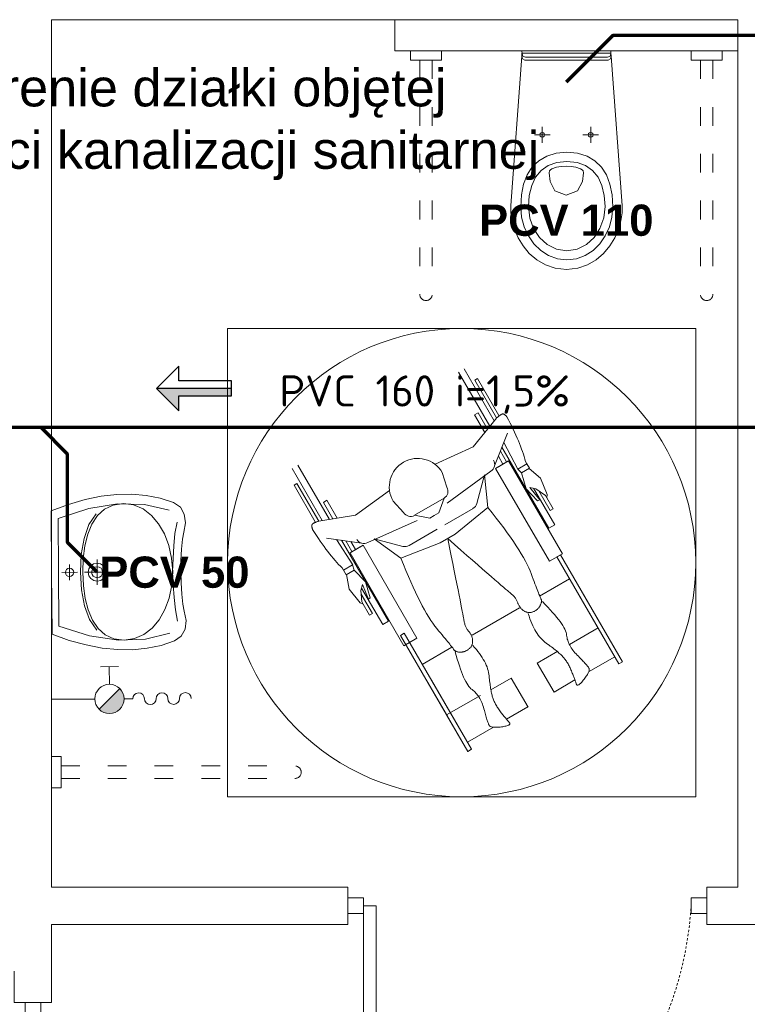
# Model space of a CAD drawing. Header units: millimetres. Extents: x -6697 to 21546, y -3389 to 18959.
# Tile 105 of 153: x 2732 to 2966, y 9508 to 9824. Entities that reach past the tile are written whole.
import ezdxf
from ezdxf import colors
from ezdxf.entities.mleader import LeaderData, LeaderLine
from ezdxf.math import Vec2, Vec3

# ---------------------------------------------------------------- set-up
doc = ezdxf.new("R2010")
doc.units = ezdxf.units.MM
doc.linetypes.add('ACAD_ISO03W100', pattern=[30, 12, -18])
doc.linetypes.add('JIS_02_0.7', pattern=[1.35, 0.75, -0.6])
for name, color, linetype, lineweight, true_color in [('2DS_PLS_KAN', 7, 'Continuous', 70, 0xa50000), ('sanitarka', 7, 'Continuous', 5, 0x666666), ('wyposazenie sanitarne', 7, 'Continuous', 5, 0x999999), ('wyposażenie', 7, 'Continuous', 5, 0x999999)]:
    doc.layers.add(name, color=color, linetype=linetype, lineweight=lineweight, true_color=true_color)
doc.layers.add('JK-linie pomocnicze', color=40, linetype='Continuous', true_color=0xffbf00)
for name, color, linetype in [('JK-opis', 131, 'Continuous'), ('opisy', 7, 'Continuous'), ('opisy w tabelce', 131, 'Continuous')]:
    doc.layers.add(name, color=color, linetype=linetype)
doc.layers.add('sciany_wew', color=7, linetype='Continuous', lineweight=18)
doc.layers.add('stolarka_mysz_drzwi', color=7, linetype='Continuous', lineweight=5)
doc.styles.add('Arial', font='arial.ttf')
doc.styles.add('ISO', font='isocpeur.ttf')
doc.styles.get("Standard").update_dxf_attribs({"font": 'arial.ttf'})

# ---------------------------------------------------------------- blocks, each defined once
blk = doc.blocks.new('B_063500_R')
for points in [[(0, 0), (14.22, 0), (14.2, -0.93), (13.94, -1.69), (13.08, -2), (0, -2), (-13.17, -2), (-14.02, -1.69), (-14.28, -0.93), (-14.3, 0)], [(14.22, -0.7), (14.26, -1.68), (14.09, -2.56), (13.29, -2.93), (0.05, -2.93), (-13.37, -2.93), (-14.17, -2.56), (-14.34, -1.68), (-14.3, -0.7)], [(-7.8, -27.68), (-8.18, -27.57), (-8.45, -27.29), (-8.55, -26.9), (-8.45, -26.51), (-8.18, -26.23), (-7.8, -26.12), (-7.41, -26.23), (-7.14, -26.51), (-7.04, -26.9), (-7.14, -27.29), (-7.41, -27.57)], [(7.71, -27.68), (7.33, -27.57), (7.06, -27.29), (6.95, -26.9), (7.06, -26.51), (7.33, -26.23), (7.71, -26.12), (8.09, -26.23), (8.36, -26.51), (8.47, -26.9), (8.36, -27.29), (8.09, -27.57)]]:
    blk.add_lwpolyline(points, close=True)
for points in [[(-17.9, -49.52), (-14.34, -1.74)], [(14.25, -1.74), (17.82, -49.52)], [(-14.91, -49.95), (-14.68, -46.14), (-13.99, -42.73), (-12.84, -39.75), (-11.23, -37.23), (-9.16, -35.21), (-6.63, -33.73), (-3.63, -32.82), (-0.18, -32.51)], [(-0.18, -32.51), (3.27, -32.82), (6.27, -33.72), (8.82, -35.19), (10.91, -37.19), (12.53, -39.7), (13.7, -42.69), (14.4, -46.11), (14.64, -49.95)], [(-12.4, -49.91), (-12.15, -46.33), (-11.4, -43.18), (-10.15, -40.5), (-8.41, -38.35), (-6.16, -36.76), (-3.42, -35.78), (-0.18, -35.44)], [(-4.57, -37.85), (-5.06, -38.11), (-5.38, -38.46), (-5.49, -39.08), (-5.17, -41.88), (-3.63, -44.85), (0.03, -46.24), (3.7, -44.85), (5.23, -41.88), (5.55, -39.08), (5.44, -38.46), (5.12, -38.11), (4.63, -37.85), (3.15, -37.31), (1.62, -37.03), (0.03, -36.97)], [(0.03, -36.97), (-1.55, -37.03), (-3.09, -37.31), (-4.57, -37.85)], [(-0.18, -35.44), (3.07, -35.77), (5.82, -36.75), (8.09, -38.33), (9.85, -40.47), (11.11, -43.14), (11.87, -46.3), (12.12, -49.91)], [(-0.04, -70.02), (-3.64, -69.65), (-6.82, -68.59), (-9.59, -66.98), (-11.96, -64.92), (-13.93, -62.52), (-15.5, -59.9), (-16.68, -57.18), (-17.47, -54.47), (-17.87, -51.87), (-17.9, -49.52)], [(-0.18, -67.02), (-3.24, -66.65), (-6.04, -65.61), (-8.55, -63.97), (-10.71, -61.83), (-12.47, -59.28), (-13.8, -56.38), (-14.62, -53.25), (-14.91, -49.95)], [(-0.18, -64.09), (-3.51, -63.55), (-6.45, -62.06), (-8.91, -59.78), (-10.79, -56.89), (-11.98, -53.54), (-12.4, -49.91)], [(12.12, -49.91), (11.7, -53.57), (10.49, -56.92), (8.6, -59.81), (6.12, -62.08), (3.16, -63.56), (-0.18, -64.09)], [(14.64, -49.95), (14.35, -53.27), (13.51, -56.42), (12.17, -59.32), (10.39, -61.87), (8.21, -64), (5.69, -65.62), (2.87, -66.66), (-0.18, -67.02)], [(17.82, -49.52), (17.79, -51.87), (17.38, -54.47), (16.59, -57.18), (15.41, -59.9), (13.84, -62.52), (11.88, -64.92), (9.51, -66.98), (6.73, -68.59), (3.55, -69.65), (-0.04, -70.02)]]:
    blk.add_lwpolyline(points)
at = {"color": 1}
for points in [[(-7.8, -24.29), (-7.8, -29.51)], [(7.71, -24.29), (7.71, -29.51)], [(-5.26, -26.9), (-10.33, -26.9)], [(10.24, -26.9), (5.18, -26.9)]]:
    blk.add_lwpolyline(points, dxfattribs=at)
blk = doc.blocks.new('B_068465_R')
for points in [[(0, -54.01), (4.6, -54.04), (9.42, -54.29), (13.64, -54.72), (16.46, -55.28), (20.4, -56.01), (23.99, -55.58), (26.93, -53.97), (28.88, -51.12), (30.72, -45.51), (31.92, -39.69), (32.47, -33.64), (32.39, -27.38), (31.68, -20.89), (30.35, -14.17), (28.39, -7.2), (25.81, 0), (0, 0), (-25.81, 0), (-28.39, -7.2), (-30.35, -14.17), (-31.68, -20.89), (-32.39, -27.38), (-32.47, -33.64), (-31.92, -39.69), (-30.72, -45.51), (-28.88, -51.12), (-26.93, -53.97), (-23.99, -55.58), (-20.4, -56.01), (-16.46, -55.28), (-13.64, -54.72), (-9.42, -54.29), (-4.6, -54.04), (0, -54.01)], [(0, -5.72), (0.68, -5.86), (1.24, -6.24), (1.61, -6.8), (1.75, -7.48), (1.61, -8.16), (1.24, -8.71), (0.68, -9.09), (0, -9.23), (-0.68, -9.09), (-1.24, -8.71), (-1.61, -8.16), (-1.75, -7.48), (-1.61, -6.8), (-1.24, -6.24), (-0.68, -5.86), (0, -5.72)], [(0, -16.71), (0.89, -16.89), (1.63, -17.39), (2.12, -18.12), (2.3, -19.01), (2.12, -19.91), (1.63, -20.64), (0.89, -21.13), (0, -21.31), (-0.89, -21.13), (-1.63, -20.64), (-2.12, -19.91), (-2.3, -19.01), (-2.12, -18.12), (-1.63, -17.39), (-0.89, -16.89), (0, -16.71)]]:
    blk.add_lwpolyline(points, close=True)
for points in [[(25.67, -49.28), (28.14, -38.98), (28.45, -27.74), (26.59, -15.65), (22.51, -2.8), (0, -2.8), (-22.51, -2.8), (-26.59, -15.65), (-28.45, -27.74), (-28.14, -38.98), (-25.67, -49.28)], [(-24.26, -18.74), (-19.75, -15.71), (-14.01, -13.63), (-7.31, -12.42), (0.07, -12.04), (7.44, -12.42), (14.14, -13.63), (19.88, -15.71), (24.39, -18.74)], [(-28.45, -30.14), (-27.86, -25.83), (-26.17, -22.22), (-23.51, -19.26), (-20, -16.92), (-15.76, -15.17), (-10.92, -13.96), (-5.6, -13.26), (0.07, -13.04), (5.74, -13.26), (11.05, -13.96), (15.89, -15.17), (20.13, -16.92), (23.64, -19.26), (26.3, -22.22), (27.99, -25.83), (28.58, -30.14)], [(-28.45, -30.14), (-27.86, -34.42), (-26.18, -38.33), (-23.53, -41.81), (-20.04, -44.79), (-15.81, -47.22), (-10.99, -49.04), (-5.68, -50.17), (-0.02, -50.56), (5.66, -50.17), (10.98, -49.04), (15.83, -47.22), (20.09, -44.79), (23.61, -41.81), (26.29, -38.33), (27.99, -34.42), (28.58, -30.14)], [(20.64, -52.51), (15.94, -51.63), (10.86, -51.08), (5.51, -50.74), (0.02, -50.52), (-5.48, -50.74), (-10.83, -51.08), (-15.91, -51.63), (-20.61, -52.51)]]:
    blk.add_lwpolyline(points)
at = {"color": 1}
for points in [[(-3.25, -7.48), (3.25, -7.48)], [(0, -10.73), (0, -4.22)], [(0, -24.26), (0, -13.76)], [(5.34, -19.01), (-5.34, -19.01)]]:
    blk.add_lwpolyline(points, dxfattribs=at)
blk.add_lwpolyline([(0, -15.26), (1.46, -15.56), (2.65, -16.36), (3.46, -17.56), (3.75, -19.01), (3.46, -20.47), (2.65, -21.66), (1.46, -22.47), (0, -22.76), (-1.46, -22.47), (-2.65, -21.66), (-3.46, -20.47), (-3.75, -19.01), (-3.46, -17.56), (-2.65, -16.36), (-1.46, -15.56), (0, -15.26)], close=True, dxfattribs=at)
at = {"const_width": 0.282}
for points in [[(-0.13, -20.35), (-0.13, -20.35)], [(-0.07, -21.39), (-0.07, -21.39)]]:
    blk.add_lwpolyline(points, dxfattribs=at)
blk = doc.blocks.new('zawór HA')
at = {"lineweight": 13, "ltscale": 0.5, "true_color": 0x0000f0}
blk.add_hatch(color=5, dxfattribs=at).paths.add_polyline_path([(15.48, 0, 0.198912), (14.56, 2.21), (10.14, -2.21, 0.668179)])
at = {"color": 5, "lineweight": 13, "ltscale": 0.5, "true_color": 0x0000f0}
for p, q in [((10.48, 6.88), (14.36, 6.88)), ((10.14, -2.21), (14.56, 2.21)), ((9.23, 0), (0, 0))]:
    blk.add_line(p, q, dxfattribs=at)
at = {"color": 5, "lineweight": 13, "ltscale": 10, "true_color": 0x0000f0}
for p, q in [((12.35, 3.12), (12.35, 6.88)), ((15.48, 0), (17.33, 0))]:
    blk.add_line(p, q, dxfattribs=at)
blk.add_circle((12.35, 0), 3.12, dxfattribs=at)
for centre, start, end in [((18.58, 0), 0, 180), ((21.08, 0), 180, 0), ((23.58, 0), 0, 180), ((26.08, 0), 180, 0), ((28.58, 0), 0, 180)]:
    blk.add_arc(centre, 1.25, start, end, dxfattribs=at)
blk = doc.blocks.new('uchwyt podnoszony')
for p, q in [((-5, 0), (-5, -3)), ((-5, -3), (5, -3)), ((5, 0), (5, -3))]:
    blk.add_line(p, q)
at = {"linetype": 'ACAD_ISO03W100', "ltscale": 0.5}
for p, q in [((-2, -3), (-2, -78)), ((2, -3), (2, -78))]:
    blk.add_line(p, q, dxfattribs=at)
blk.add_arc((0, -78), 2, 180, 0, dxfattribs=at)
blk = doc.blocks.new('niepełnosprawny')
at = {"layer": 'wyposażenie', "color": 0}
for p, q in [((877.29, 707.02), (868.25, 722.59)), ((866.52, 721.59), (875.94, 705.36)), ((872.29, 719.62), (871.43, 719.12)), ((871.43, 719.12), (877.96, 707.86)), ((878.66, 708.64), (872.29, 719.62)), ((870.95, 699.21), (877.94, 707.81)), ((872.41, 709.44), (871.33, 708.82)), ((871.33, 708.82), (874.43, 703.49)), ((875.27, 704.53), (872.41, 709.44)), ((881.2, 703.29), (877.35, 693.5)), ((859.54, 694), (870.95, 699.21)), ((879.56, 699.12), (893.62, 674.88)), ((880.11, 700.52), (884.3, 692.55)), ((878.51, 696.45), (879.88, 694.08)), ((879.09, 697.93), (880.96, 694.71)), ((825.82, 677.16), (816.79, 692.74)), ((818.52, 693.74), (827.94, 677.51)), ((881.53, 695.04), (877.64, 692.78)), ((881.53, 695.04), (877.64, 692.78)), ((880.02, 694.16), (877.64, 692.78)), ((877.64, 692.78), (893.77, 664.97)), ((881.53, 695.04), (878.5, 693.28)), ((881.53, 695.04), (878.5, 693.28)), ((881.53, 695.04), (897.66, 667.23)), ((887.05, 694.18), (884.28, 692.57)), ((885.44, 691.41), (884.28, 692.57)), ((887.85, 692.8), (885.44, 691.41)), ((886.66, 694.84), (887.05, 694.18)), ((887.05, 694.18), (887.85, 692.8)), ((887.72, 692.73), (891.1, 689.82)), ((863.11, 687.12), (861.71, 691.52)), ((876.21, 691.95), (863.14, 682.4)), ((874.31, 690.85), (872.02, 682.24)), ((874.31, 690.85), (875.37, 681.06)), ((885.44, 691.41), (886.77, 686.69)), ((891.1, 689.82), (893.09, 684.99)), ((817.37, 687.76), (818.23, 688.26)), ((823.73, 676.78), (817.37, 687.76)), ((818.23, 688.26), (824.76, 677)), ((886.77, 686.69), (890.25, 683.11)), ((887.95, 687.07), (889.73, 686.63)), ((890.87, 683.35), (887.95, 687.07)), ((895.35, 675.88), (889.01, 686.81)), ((889.73, 686.63), (892.56, 684.68)), ((845.94, 686.11), (835.71, 678.78)), ((862.24, 683.84), (853.41, 678.73)), ((862.24, 683.84), (860.68, 679.47)), ((894.01, 680.19), (890.63, 686.01)), ((892.56, 684.68), (894.87, 680.69)), ((893.09, 684.99), (892.97, 683.97)), ((826.14, 682.6), (827.22, 683.23)), ((828.99, 677.68), (826.14, 682.6)), ((827.22, 683.23), (830.31, 677.9)), ((847.01, 682.99), (850.13, 679.6)), ((870.91, 680.78), (862.52, 675.91)), ((875.37, 681.06), (865.56, 673.05)), ((890.25, 683.11), (890.87, 683.35)), ((894.01, 680.19), (894.87, 680.69)), ((835.71, 678.78), (824.82, 677)), ((853.41, 678.73), (857.98, 677.91)), ((857.98, 677.91), (859.33, 678.69)), ((857.98, 677.91), (859.33, 678.69)), ((860.68, 679.47), (859.33, 678.69)), ((860.68, 679.47), (859.33, 678.69)), ((839.44, 670.62), (854.22, 677.23)), ((851.77, 669.68), (860.16, 674.55)), ((895.35, 675.88), (893.62, 674.88)), ((895.35, 675.88), (893.62, 674.88)), ((827.12, 671.92), (837.53, 670.4)), ((841.34, 671.72), (849.32, 665.94)), ((841.34, 671.72), (849.95, 669.43)), ((841.34, 671.72), (849.32, 665.94)), ((841.34, 671.72), (847.31, 670.13)), ((865.56, 673.05), (861.13, 670.49)), ((830.06, 671.49), (834.91, 663.9)), ((831.55, 671.27), (845.61, 647.03)), ((832.82, 671.09), (834.69, 667.86)), ((834.12, 667.53), (838.01, 669.79)), ((834.12, 667.53), (838.01, 669.79)), ((834.12, 667.53), (837.15, 669.29)), ((834.12, 667.53), (837.15, 669.29)), ((834.39, 670.86), (835.77, 668.49)), ((835.63, 668.41), (838.01, 669.79)), ((838.01, 669.79), (854.14, 641.98)), ((849.32, 665.94), (861.13, 670.49)), ((834.12, 667.53), (850.25, 639.73)), ((897.66, 667.23), (893.77, 664.97)), ((831.74, 662.98), (832.12, 662.32)), ((832.12, 662.32), (834.89, 663.92)), ((835.33, 662.34), (834.89, 663.92)), ((832.12, 662.32), (832.92, 660.94)), ((832.92, 660.94), (835.33, 662.34)), ((833.05, 661.02), (833.9, 656.63)), ((835.33, 662.34), (838.76, 658.84)), ((837.85, 658.01), (837.34, 656.24)), ((843.88, 646.03), (837.55, 656.95)), ((839.63, 653.62), (837.85, 658.01)), ((838.76, 658.84), (840.14, 654.05)), ((890.8, 654.51), (899.81, 659.73)), ((833.9, 656.63), (837.11, 652.51)), ((837.34, 656.24), (837.63, 652.82)), ((840.81, 649.33), (837.44, 655.15)), ((840.14, 654.05), (839.63, 653.62)), ((902.58, 654.96), (914.56, 634.3)), ((915.64, 634.93), (903.71, 655.5)), ((837.11, 652.51), (838.04, 652.11)), ((837.63, 652.82), (839.95, 648.83)), ((884.81, 651.03), (870.7, 642.84)), ((840.81, 649.33), (839.95, 648.83)), ((843.88, 646.03), (845.61, 647.03)), ((843.88, 646.03), (845.61, 647.03)), ((899.75, 640.09), (908.32, 645.06)), ((850.25, 639.73), (854.14, 641.98)), ((855.69, 634.14), (864.62, 639.32)), ((890.15, 634.52), (896.26, 638.07)), ((913.34, 636.41), (905.51, 631.87)), ((890.15, 634.52), (895.17, 625.87)), ((890.15, 634.52), (895.17, 625.87)), ((857.38, 628.74), (863.33, 618.49)), ((858.46, 629.37), (866.44, 615.61)), ((876.27, 626.52), (882.35, 630.04)), ((882.35, 630.04), (887.39, 621.36)), ((895.17, 625.87), (901.4, 629.49)), ((873.13, 624.78), (863, 619.05)), ((863, 619.05), (869.38, 608.05)), ((880.91, 617.71), (887.34, 621.43)), ((869.22, 610.82), (877.02, 615.35)), ((870.47, 608.67), (869.38, 608.05))]:
    blk.add_line(p, q, dxfattribs=at)
at = {"layer": 'wyposażenie'}
blk.add_lwpolyline([(797.49, 734.6), (937.56, 734.6), (937.56, 594.53), (797.49, 594.53)], close=True, dxfattribs=at)
at = {"layer": 'wyposażenie', "color": 0}
for points in [[(877.96, 707.86), (878.11, 707.99), (878.26, 708.11), (878.4, 708.23), (878.53, 708.34), (878.66, 708.44), (878.78, 708.54), (878.9, 708.62), (879.01, 708.7), (879.11, 708.77), (879.21, 708.84), (879.31, 708.89), (879.4, 708.94), (879.48, 708.98), (879.56, 709.02), (879.63, 709.04), (879.7, 709.06), (879.76, 709.07), (879.83, 709.08), (879.9, 709.07), (879.97, 709.05), (880.05, 709.03), (880.13, 709), (880.21, 708.96), (880.29, 708.91), (880.38, 708.86), (880.47, 708.79), (880.56, 708.72), (880.66, 708.64), (880.75, 708.55), (880.86, 708.45), (880.96, 708.34), (881.06, 708.23)], [(881.06, 708.23), (881.56, 707.27), (882.04, 706.32), (882.5, 705.4), (882.94, 704.49), (883.36, 703.59), (883.76, 702.71), (884.14, 701.85), (884.5, 701.01), (884.84, 700.18), (885.16, 699.37), (885.46, 698.57), (885.74, 697.79), (886, 697.03), (886.24, 696.29), (886.46, 695.56), (886.66, 694.84)], [(875.37, 681.06), (876.64, 679.45), (877.85, 677.9), (879, 676.39), (880.09, 674.94), (881.12, 673.53), (882.08, 672.17), (882.98, 670.86), (883.82, 669.6), (884.6, 668.39), (885.32, 667.23), (885.97, 666.11), (886.57, 665.05), (887.1, 664.03), (887.57, 663.07), (887.97, 662.15), (888.32, 661.28), (888.62, 660.46), (888.91, 659.68), (889.18, 658.95), (889.44, 658.27), (889.68, 657.64), (889.91, 657.05), (890.11, 656.51), (890.31, 656.01), (890.48, 655.56), (890.64, 655.16), (890.78, 654.81), (890.91, 654.5), (891.02, 654.24), (891.11, 654.02), (891.19, 653.85), (891.25, 653.73), (891.3, 653.63), (891.34, 653.53), (891.37, 653.42), (891.39, 653.31), (891.4, 653.19), (891.41, 653.07), (891.4, 652.95), (891.39, 652.82), (891.37, 652.69), (891.34, 652.56), (891.3, 652.42), (891.25, 652.27), (891.19, 652.13), (891.13, 651.98), (891.05, 651.82), (890.97, 651.67), (890.88, 651.51), (890.78, 651.36), (890.68, 651.21), (890.57, 651.08), (890.46, 650.94), (890.34, 650.81), (890.21, 650.69), (890.08, 650.58), (889.95, 650.47), (889.81, 650.36), (889.66, 650.26), (889.51, 650.17), (889.35, 650.08), (889.19, 650), (889.02, 649.92), (888.84, 649.85), (888.66, 649.79), (888.49, 649.74), (888.31, 649.7), (888.14, 649.67), (887.96, 649.66), (887.79, 649.65), (887.62, 649.65), (887.45, 649.67), (887.28, 649.69), (887.11, 649.73), (886.94, 649.77), (886.77, 649.83), (886.61, 649.9), (886.44, 649.98), (886.28, 650.07), (886.11, 650.17), (885.95, 650.28), (885.8, 650.4), (885.65, 650.52), (885.51, 650.64), (885.37, 650.78), (885.25, 650.91), (885.12, 651.06), (885.01, 651.21), (884.9, 651.36), (884.79, 651.52), (884.7, 651.68), (884.6, 651.85), (884.52, 652.03), (884.44, 652.21), (884.37, 652.4), (884.3, 652.59), (884.24, 652.79), (884.16, 652.98), (884.07, 653.18), (883.96, 653.37), (883.85, 653.56), (883.73, 653.76), (883.6, 653.95), (883.45, 654.14), (883.29, 654.33), (883.13, 654.52), (882.95, 654.71), (882.76, 654.9), (882.56, 655.09), (882.35, 655.28), (882.13, 655.46), (881.89, 655.65), (881.6, 655.89), (881.19, 656.23), (880.66, 656.67), (880.02, 657.22), (879.26, 657.87), (878.39, 658.62), (877.41, 659.47), (876.3, 660.43), (875.09, 661.49), (873.75, 662.65), (872.31, 663.91), (870.74, 665.28), (869.07, 666.75), (867.28, 668.32), (865.37, 669.99), (863.34, 671.77)], [(824.76, 677), (824.57, 676.93), (824.39, 676.87), (824.22, 676.8), (824.06, 676.74), (823.91, 676.68), (823.77, 676.62), (823.63, 676.56), (823.51, 676.51), (823.39, 676.45), (823.29, 676.4), (823.19, 676.34), (823.11, 676.29), (823.03, 676.24), (822.96, 676.19), (822.9, 676.14), (822.85, 676.09), (822.81, 676.04), (822.78, 675.98), (822.75, 675.92), (822.72, 675.84), (822.71, 675.77), (822.69, 675.68), (822.69, 675.59), (822.69, 675.5), (822.69, 675.39), (822.71, 675.28), (822.72, 675.17), (822.75, 675.04), (822.78, 674.91), (822.81, 674.78), (822.85, 674.64), (822.9, 674.49)], [(822.9, 674.49), (823.49, 673.58), (824.07, 672.69), (824.64, 671.83), (825.22, 671), (825.78, 670.19), (826.35, 669.41), (826.91, 668.65), (827.46, 667.92), (828.01, 667.21), (828.56, 666.53), (829.1, 665.88), (829.63, 665.25), (830.17, 664.64), (830.69, 664.06), (831.22, 663.51), (831.74, 662.98)], [(849.32, 665.94), (850.07, 664.04), (850.82, 662.22), (851.56, 660.47), (852.28, 658.8), (852.99, 657.22), (853.69, 655.7), (854.38, 654.27), (855.06, 652.92), (855.72, 651.64), (856.38, 650.44), (857.02, 649.32), (857.65, 648.27), (858.27, 647.31), (858.87, 646.42), (859.47, 645.61), (860.05, 644.88), (860.62, 644.21), (861.14, 643.57), (861.64, 642.98), (862.11, 642.42), (862.54, 641.89), (862.94, 641.41), (863.3, 640.96), (863.64, 640.54), (863.94, 640.17), (864.21, 639.83), (864.45, 639.53), (864.65, 639.27), (864.83, 639.04), (864.97, 638.86), (865.07, 638.7), (865.15, 638.59), (865.21, 638.5), (865.28, 638.41), (865.36, 638.33), (865.45, 638.26), (865.54, 638.19), (865.64, 638.13), (865.75, 638.07), (865.87, 638.02), (865.99, 637.97), (866.13, 637.93), (866.27, 637.9), (866.41, 637.87), (866.57, 637.84), (866.73, 637.83), (866.9, 637.82), (867.08, 637.81), (867.26, 637.81), (867.44, 637.82), (867.62, 637.84), (867.79, 637.86), (867.96, 637.89), (868.13, 637.93), (868.3, 637.98), (868.47, 638.04), (868.63, 638.1), (868.79, 638.17), (868.95, 638.25), (869.11, 638.33), (869.26, 638.43), (869.41, 638.53), (869.56, 638.64), (869.71, 638.76), (869.85, 638.88), (869.98, 639.01), (870.11, 639.14), (870.22, 639.28), (870.32, 639.42), (870.41, 639.57), (870.49, 639.72), (870.57, 639.87), (870.63, 640.03), (870.68, 640.2), (870.72, 640.37), (870.76, 640.54), (870.78, 640.72), (870.79, 640.9), (870.8, 641.09), (870.79, 641.28), (870.77, 641.48), (870.75, 641.67), (870.72, 641.86), (870.68, 642.04), (870.63, 642.22), (870.58, 642.4), (870.51, 642.58), (870.44, 642.76), (870.36, 642.93), (870.28, 643.1), (870.18, 643.26), (870.08, 643.43), (869.97, 643.59), (869.85, 643.75), (869.72, 643.9), (869.59, 644.06), (869.45, 644.21), (869.32, 644.38), (869.2, 644.55), (869.08, 644.74), (868.97, 644.93), (868.86, 645.13), (868.76, 645.34), (868.67, 645.56), (868.58, 645.79), (868.5, 646.03), (868.42, 646.28), (868.35, 646.54), (868.29, 646.81), (868.23, 647.08), (868.17, 647.37), (868.13, 647.67), (868.07, 648.04), (867.98, 648.57), (867.85, 649.24), (867.7, 650.07), (867.51, 651.05), (867.29, 652.18), (867.04, 653.46), (866.76, 654.89), (866.44, 656.47), (866.09, 658.21), (865.72, 660.09), (865.31, 662.12), (864.86, 664.31), (864.39, 666.64), (863.88, 669.13), (863.34, 671.77)], [(891.67, 652.94), (892.51, 652.09), (893.3, 651.26), (894.04, 650.47), (894.73, 649.7), (895.36, 648.97), (895.94, 648.26), (896.47, 647.59), (896.95, 646.95), (897.38, 646.33), (897.75, 645.75), (898.08, 645.2), (898.35, 644.67), (898.57, 644.18), (898.74, 643.72), (898.85, 643.29), (898.92, 642.89), (898.97, 642.5), (899.04, 642.12), (899.13, 641.73), (899.24, 641.35), (899.36, 640.97), (899.51, 640.6), (899.68, 640.22), (899.87, 639.85), (900.08, 639.48), (900.31, 639.11), (900.55, 638.74), (900.82, 638.37), (901.11, 638.01), (901.42, 637.64), (901.74, 637.28), (902.09, 636.92), (902.44, 636.57), (902.77, 636.24), (903.08, 635.91), (903.38, 635.61), (903.65, 635.32), (903.91, 635.05), (904.16, 634.79), (904.38, 634.54), (904.59, 634.31), (904.78, 634.1), (904.95, 633.9), (905.1, 633.72), (905.24, 633.55), (905.36, 633.4), (905.46, 633.26), (905.54, 633.14), (905.61, 633.02), (905.65, 632.89), (905.67, 632.74), (905.68, 632.59), (905.66, 632.41), (905.63, 632.23), (905.57, 632.03), (905.49, 631.82), (905.39, 631.6), (905.28, 631.36), (905.14, 631.11), (904.98, 630.85), (904.81, 630.58), (904.61, 630.29), (904.39, 629.99), (904.15, 629.67), (903.91, 629.37), (903.68, 629.09), (903.46, 628.84), (903.26, 628.63), (903.07, 628.44), (902.89, 628.28), (902.72, 628.15), (902.57, 628.05), (902.43, 627.98), (902.3, 627.94), (902.19, 627.93), (902.08, 627.94), (901.99, 627.99), (901.92, 628.07), (901.85, 628.17), (901.8, 628.31), (901.75, 628.46), (901.7, 628.63), (901.64, 628.81), (901.57, 629), (901.5, 629.2), (901.43, 629.41), (901.35, 629.64), (901.26, 629.87), (901.17, 630.12), (901.07, 630.38), (900.97, 630.65), (900.86, 630.93), (900.74, 631.22), (900.62, 631.52), (900.5, 631.84), (900.37, 632.16), (900.23, 632.49), (900.09, 632.81), (899.95, 633.12), (899.8, 633.43), (899.65, 633.72), (899.5, 634.01), (899.34, 634.29), (899.18, 634.56), (899.02, 634.83), (898.85, 635.08), (898.68, 635.33), (898.51, 635.57), (898.33, 635.8), (898.15, 636.02), (897.97, 636.24), (897.78, 636.44), (897.58, 636.65), (897.37, 636.86), (897.14, 637.08), (896.9, 637.31), (896.64, 637.54), (896.37, 637.78), (896.08, 638.02), (895.78, 638.27), (895.46, 638.53), (895.13, 638.79), (894.78, 639.06), (894.42, 639.34), (894.04, 639.62), (893.65, 639.91), (893.24, 640.2), (892.82, 640.51), (892.4, 640.83), (891.99, 641.18), (891.58, 641.56), (891.19, 641.97), (890.82, 642.41), (890.45, 642.89), (890.09, 643.39), (889.75, 643.93), (889.42, 644.49), (889.1, 645.09), (888.79, 645.72), (888.49, 646.38), (888.21, 647.07), (887.93, 647.79), (887.67, 648.54), (887.42, 649.32)], [(865.57, 637.93), (865.88, 636.77), (866.2, 635.68), (866.52, 634.64), (866.83, 633.66), (867.15, 632.74), (867.47, 631.89), (867.78, 631.09), (868.1, 630.35), (868.41, 629.68), (868.73, 629.06), (869.04, 628.5), (869.36, 628), (869.67, 627.56), (869.99, 627.19), (870.3, 626.87), (870.62, 626.61), (870.93, 626.37), (871.22, 626.12), (871.51, 625.85), (871.78, 625.56), (872.05, 625.26), (872.3, 624.94), (872.54, 624.61), (872.76, 624.26), (872.98, 623.89), (873.19, 623.51), (873.38, 623.11), (873.56, 622.69), (873.73, 622.26), (873.89, 621.81), (874.04, 621.35), (874.18, 620.87), (874.31, 620.39), (874.43, 619.94), (874.55, 619.51), (874.67, 619.1), (874.78, 618.71), (874.88, 618.35), (874.98, 618.01), (875.08, 617.69), (875.18, 617.4), (875.27, 617.13), (875.35, 616.88), (875.43, 616.66), (875.51, 616.45), (875.58, 616.27), (875.65, 616.12), (875.71, 615.99), (875.78, 615.87), (875.87, 615.76), (875.99, 615.67), (876.12, 615.59), (876.28, 615.51), (876.46, 615.45), (876.65, 615.4), (876.88, 615.36), (877.12, 615.34), (877.38, 615.32), (877.66, 615.31), (877.97, 615.32), (878.3, 615.33), (878.65, 615.36), (879.02, 615.39), (879.41, 615.44), (879.79, 615.5), (880.15, 615.56), (880.47, 615.62), (880.76, 615.69), (881.02, 615.76), (881.25, 615.83), (881.44, 615.91), (881.6, 615.99), (881.74, 616.08), (881.84, 616.17), (881.9, 616.26), (881.94, 616.36), (881.95, 616.46), (881.92, 616.57), (881.86, 616.67), (881.77, 616.79), (881.66, 616.91), (881.54, 617.04), (881.42, 617.18), (881.28, 617.33), (881.15, 617.49), (881, 617.66), (880.85, 617.85), (880.69, 618.04), (880.52, 618.25), (880.35, 618.46), (880.17, 618.68), (879.98, 618.92), (879.78, 619.17), (879.58, 619.42), (879.37, 619.69), (879.16, 619.97), (878.94, 620.25), (878.73, 620.53), (878.54, 620.81), (878.35, 621.09), (878.17, 621.37), (878, 621.64), (877.83, 621.92), (877.68, 622.19), (877.53, 622.47), (877.4, 622.74), (877.27, 623.01), (877.15, 623.28), (877.04, 623.55), (876.94, 623.82), (876.84, 624.09), (876.76, 624.35), (876.68, 624.63), (876.6, 624.92), (876.53, 625.23), (876.45, 625.55), (876.38, 625.89), (876.31, 626.24), (876.25, 626.61), (876.18, 627), (876.12, 627.4), (876.06, 627.82), (876, 628.26), (875.95, 628.71), (875.89, 629.18), (875.84, 629.66), (875.79, 630.16), (875.74, 630.68), (875.68, 631.21), (875.58, 631.74), (875.45, 632.28), (875.29, 632.82), (875.1, 633.37), (874.87, 633.93), (874.62, 634.49), (874.33, 635.06), (874, 635.63), (873.65, 636.21), (873.26, 636.79), (872.84, 637.38), (872.39, 637.97), (871.91, 638.57), (871.39, 639.17), (870.84, 639.78)]]:
    blk.add_lwpolyline(points, dxfattribs=at)
for points in [[(897.09, 666.9), (915.64, 634.93), (914.56, 634.3), (896.01, 666.27)], [(850.29, 643.45), (870.43, 608.73), (869.38, 608.05), (849.21, 642.82)]]:
    blk.add_lwpolyline(points, close=True, dxfattribs=at)
blk.add_circle((867.52, 664.57), 70.03, dxfattribs=at)
for centre, radius, start, end in [((854.36, 687.26), 8.5, 30.1174, 210.1174), ((875.01, 694.03), 2.4, 300.1174, 30.1174), ((861.03, 685.92), 2.4, 300.1174, 30.1174), ((869.7, 682.86), 2.4, 300.1174, 345.1174), ((852.21, 680.8), 2.4, 210.1174, 300.1174), ((838.23, 672.69), 2.4, 210.1174, 300.1174), ((838.23, 672.69), 2.4, 210.1174, 300.1174), ((850.56, 671.75), 2.4, 255.1174, 300.1174)]:
    blk.add_arc(centre, radius, start, end, dxfattribs=at)
blk = doc.blocks.new('*U150')
at = {"layer": 'stolarka_mysz_drzwi'}
for points in [[(-9, 0), (-9, 90), (-5, 90), (-5, 0)], [(-95, -2.5), (-100, -2.5), (-100, 2.5), (-95, 2.5)], [(0, -2.5), (-5, -2.5), (-5, 2.5), (0, 2.5)]]:
    blk.add_lwpolyline(points, close=True, dxfattribs=at)
at = {"layer": 'stolarka_mysz_drzwi', "linetype": 'JIS_02_0.7'}
blk.add_arc((0.76, -5.76), 95.93, 93.4421, 176.5579, dxfattribs=at)
at = {"style": 'ISO', "flags": 9}
for tag, p in [('MATERIAL', (167.97, -34.59)), ('KOLOR_DRZWI', (168.38, -55.85)), ('WYPELNIENIE_DRZWI', (168.01, -77.63))]:
    blk.add_attdef(tag, p, '', height=14, dxfattribs=at)
blk = doc.blocks.new('*U151')
at = {"layer": 'stolarka_mysz_drzwi'}
for points in [[(-9, 0), (-9, 105), (-5, 105), (-5, 0)], [(-110, -2.5), (-115, -2.5), (-115, 2.5), (-110, 2.5)], [(0, -2.5), (-5, -2.5), (-5, 2.5), (0, 2.5)]]:
    blk.add_lwpolyline(points, close=True, dxfattribs=at)
at = {"layer": 'stolarka_mysz_drzwi', "linetype": 'JIS_02_0.7'}
blk.add_arc((1.72, -6.72), 111.92, 93.4421, 176.5579, dxfattribs=at)
at = {"style": 'ISO', "flags": 9}
for tag, p in [('MATERIAL', (167.97, -34.59)), ('KOLOR_DRZWI', (168.38, -55.85)), ('WYPELNIENIE_DRZWI', (168.01, -77.63))]:
    blk.add_attdef(tag, p, '', height=14, dxfattribs=at)
blk = doc.blocks.new('parter')
at = {"layer": 'sciany_wew'}
for points in [[(318, 1258), (318, 992), (318, 980), (413, 980)], [(538, 980), (538, 1258), (318, 1258)], [(403, 968), (413, 968), (413, 980), (403, 980)], [(528, 980), (538, 980)], [(528, 968), (528, 968), (528, 980), (528, 980)], [(318, 943), (318, 968), (413, 968)], [(528, 968), (560, 968)], [(318, 953), (318, 943), (306, 943), (306, 953)]]:
    blk.add_lwpolyline(points, dxfattribs=at)
at = {"layer": 'wyposazenie sanitarne'}
blk.add_lwpolyline([(538, 1258), (538, 1248), (428, 1248), (428, 1258)], dxfattribs=at)
at = {"layer": 'sanitarka', "extrusion": (0, 0, -1), "xscale": -1, "zscale": -1}
blk.add_blockref('uchwyt podnoszony', (-438, 1248), dxfattribs=at)
at = {"layer": 'sanitarka', "extrusion": (0, 0, -1), "zscale": -1}
for name, p in [('B_063500_R', (-483, 1248)), ('uchwyt podnoszony', (-528, 1248))]:
    blk.add_blockref(name, p, dxfattribs=at)
at = {"layer": 'sanitarka', "extrusion": (0, 0, -1), "xscale": -0.7672784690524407, "yscale": 0.7672784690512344, "zscale": -0.7672784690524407, "rotation": 269.6393339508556}
blk.add_blockref('B_068465_R', (-318, 1080.82), dxfattribs=at)
at = {"layer": 'sanitarka', "xscale": 1.500000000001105, "yscale": 1.500000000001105, "zscale": 1.500000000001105, "rotation": 0.3606660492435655}
blk.add_blockref('zawór HA', (318, 1040.18), dxfattribs=at)
at = {"layer": 'sanitarka', "extrusion": (0, 0, -1), "xscale": -1, "zscale": -1, "rotation": 270}
blk.add_blockref('uchwyt podnoszony', (-318, 1016.8), dxfattribs=at)
at = {"layer": 'sciany_wew'}
for name, p, rotation in [('*U151', (413, 974), 180), ('*U150', (312, 843), 270)]:
    blk.add_blockref(name, p, dxfattribs=dict(at, rotation=rotation))
at = {"layer": 'wyposazenie sanitarne', "xscale": 1.07142857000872, "yscale": 1.07142857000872, "zscale": 1.07142857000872}
blk.add_blockref('niepełnosprawny', (-480.04, 371.93), dxfattribs=at)
blk = doc.blocks.new('CPLS_452')
blk.add_hatch(color=256).paths.add_polyline_path([(0.5, 0), (-0.5, 0), (-0.5, -0.1), (0.2, -0.1), (0.2, -0.3)])
for p, q in [((0.2, 0.1), (0.2, 0.3)), ((0.2, 0.3), (0.5, 0)), ((-0.5, -0.1), (-0.5, 0.1)), ((-0.5, 0.1), (0.2, 0.1)), ((-0.5, -0.1), (-0.5, 0.1)), ((-0.5, 0), (0.5, 0)), ((0.5, 0), (0.2, -0.3)), ((0.2, -0.1), (-0.5, -0.1)), ((0.2, -0.3), (0.2, -0.1))]:
    blk.add_line(p, q)

msp = doc.modelspace()

# ---------------------------------------------------------------- linework, layer by layer
at = {"layer": '2DS_PLS_KAN'}
for points in [[(2907.74, 9803.62), (2922.68, 9818.56), (2977.82, 9818.56)], [(2983.32, 9813.06), (2983.32, 9707.4), (2968.74, 9692.81), (2728.63, 9692.81)], [(2757.29, 9646.47), (2747.82, 9655.94), (2747.82, 9684.28), (2739.29, 9692.81)]]:
    msp.add_lwpolyline(points, dxfattribs=at)

# ---------------------------------------------------------------- block references
at = {"layer": 'JK-linie pomocnicze', "xscale": -24, "yscale": 24, "zscale": 24}
msp.add_blockref('CPLS_452', (2788.32, 9705.36), dxfattribs=at)
at = {"layer": 'sciany_wew'}
msp.add_blockref('parter', (2424.7, 8565.56), dxfattribs=at)

# ---------------------------------------------------------------- texts
at = {"layer": 'JK-opis', "char_height": 10, "attachment_point": 1}
for insert in [(2746.76, 9709.57), (2453.66, 9647.32)]:
    msp.add_mtext_dynamic_manual_height_columns('\\pi68.97475;{\\fISOCPEUR|b0|i0|c238|p34;PVC 160 i=1,5%}', width=227.4495, gutter_width=34.11, heights=[15.31], dxfattribs=dict(at, insert=insert))
at = {"layer": 'opisy w tabelce', "char_height": 10, "width": 129.5153, "attachment_point": 5, "line_spacing_factor": 0.9, "style": 'Arial'}
for s, insert in [('{\\fArial|b1|i0|c238|p34;PCV 110}', (2907.67, 9759.22)), ('{\\fArial|b1|i0|c238|p34;PCV 50}', (2782.04, 9646.41))]:
    msp.add_mtext(s, dxfattribs=dict(at, insert=insert))

# ---------------------------------------------------------------- leaders
at = {"layer": 'opisy'}
ml = msp.add_multileader_mtext('Standard', dxfattribs=at)
ml.set_content('wyjście do istniejącej na terenie działki objętej opracowaniem gminnej sieci kanalizacji sanitarnej', color=256)
ml.set_leader_properties()
ml.build(insert=Vec2(0, 0))
ctx = ml.context
ctx.base_point, ctx.char_height, ctx.plane_origin = Vec3(2527.16, 9800.01), 12, Vec3(2424.7, 9630.56)
notes = []
notes.append((ctx, [(1, (1, 1, 0), (2519.16, 9800.01), (1, 0), 8, [(0, [(2468.7, 9630.56)], 0, [])])]))
ctx.mtext.insert, ctx.mtext.width, ctx.mtext.flow_direction = Vec3(2529.16, 9807.77), 402.2065, 5
for ctx, leaders in notes:
    for number, flags, end, landing, length, lines in leaders:
        leader = LeaderData()
        leader.index, (leader.has_last_leader_line, leader.has_dogleg_vector, leader.attachment_direction) = number, flags
        leader.last_leader_point, leader.dogleg_vector, leader.dogleg_length = Vec3(end), Vec3(landing), length
        for number, points, colour, breaks in lines:
            line = LeaderLine()
            line.index, line.vertices, line.color, line.breaks = number, Vec3.list(points), colors.encode_raw_color(colour), breaks
            leader.lines.append(line)
        ctx.leaders.append(leader)

doc.saveas('drawing.dxf')
